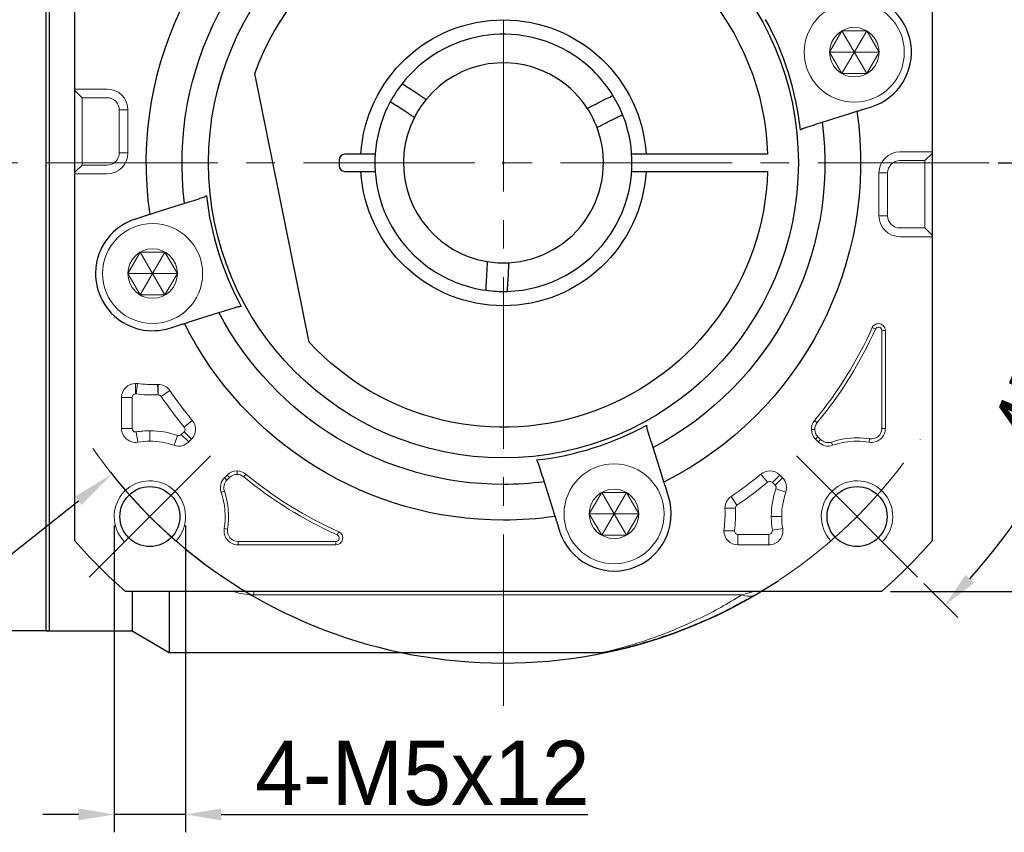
# Model space of a CAD drawing. Header units: millimetres. Extents: x 831 to 1300, y 1031 to 1361.
# Tile 3 of 12: x 889 to 958, y 1200 to 1257. Entities that reach past the tile are written whole.
import ezdxf

# ---------------------------------------------------------------- set-up
doc = ezdxf.new("R2010")
doc.units = ezdxf.units.MM
doc.header["$PDSIZE"] = -5
doc.linetypes.add('点画线', pattern=[18, 12, -2, 2, -2])
doc.layers.get('0').update_dxf_attribs({"lineweight": 18})
doc.layers.get('Defpoints').update_dxf_attribs({"lineweight": 18})
for name, color, linetype, lineweight in [('7中心线层', 7, '点画线', 18), ('尺寸线', 7, 'Continuous', 18), ('尺寸线层', 3, 'Continuous', 18), ('粗实线', 7, 'Continuous', 50), ('细实线', 7, 'Continuous', 18)]:
    doc.layers.add(name, color=color, linetype=linetype, lineweight=lineweight)
doc.styles.add('工程字', font='txt')
doc.dimstyles.new('DIMSTYLE_17', dxfattribs={"dimtxt": 8, "dimasz": 12, "dimexe": 0.18, "dimexo": 0.0625, "dimgap": 0.09, "dimtad": 1, "dimtih": 1, "dimtoh": 1, "dimdec": 3, "dimdsep": 46, "dimtxsty": 'Standard', "dimblk": '_CAXARROW', "dimcen": 0.09, "dimdle": 24, "dimadec": 0, "dimazin": 0, "dimtfac": 0.7, "dimtdec": 3, "dimtofl": 0, "dimtmove": 0, "dimatfit": 3, "dimfxl": 1, "dimtolj": 1, "dimarcsym": 0})
doc.dimstyles.new('副本 ISO-25', dxfattribs={"dimtxt": 4.5, "dimasz": 2.5, "dimexe": 1.25, "dimexo": 0.625, "dimtad": 1, "dimtxsty": '工程字', "dimcen": 2.5, "dimdle": 5, "dimadec": 0, "dimazin": 0, "dimtfac": 1, "dimtmove": 0, "dimatfit": 3, "dimfxl": 1, "dimtolj": 1, "dimarcsym": 0})

# ---------------------------------------------------------------- blocks, each defined once
blk = doc.blocks.new('*D101')
at = {"layer": 'Defpoints', "color": 0}
for p in [(895.302, 1222.356), (900.302, 1222.356), (895.302, 1201.513)]:
    blk.add_point(p, dxfattribs=at)
at = {"layer": '尺寸线层', "color": 0, "lineweight": -2}
for p, q in [((895.302, 1221.731), (895.302, 1200.263)), ((900.302, 1221.731), (900.302, 1200.263)), ((892.802, 1201.513), (890.302, 1201.513)), ((900.302, 1201.513), (895.302, 1201.513)), ((902.802, 1201.513), (928.448, 1201.513))]:
    blk.add_line(p, q, dxfattribs=at)
at = {"layer": '尺寸线层', "color": 0}
for points in [[(892.802, 1201.096), (892.802, 1201.929), (895.302, 1201.513)], [(902.802, 1201.929), (902.802, 1201.096), (900.302, 1201.513)]]:
    blk.add_solid(points, dxfattribs=at)
at = {"layer": '尺寸线层', "color": 0, "insert": (916.875, 1204.388), "char_height": 4.5, "attachment_point": 5, "style": '工程字'}
blk.add_mtext('\\A1;4-M5x12', dxfattribs=at)
blk = doc.blocks.new('_CAXARROW')
blk.add_hatch(color=0).paths.add_polyline_path([(0, 0), (-1, 0.125), (-1, -0.125)], flags=0)
blk = doc.blocks.new('*D102')
at = {"layer": 'Defpoints', "color": 0}
for p in [(949.954, 1268.877), (895.147, 1225.332)]:
    blk.add_point(p, dxfattribs=at)
at = {"layer": '尺寸线层', "color": 0, "linetype": 'Continuous', "lineweight": -2}
for p, q in [((922.46, 1247.104), (922.64, 1247.104)), ((922.55, 1247.014), (922.55, 1247.194)), ((873.296, 1207.971), (892.798, 1223.465)), ((863.17, 1207.971), (873.296, 1207.971))]:
    blk.add_line(p, q, dxfattribs=at)
blk.add_arc((922.55, 1247.104), 35, 218.17347, 303.41935, dxfattribs=at)
at = {"layer": '尺寸线层', "color": 0, "lineweight": -2, "xscale": 3, "yscale": 3, "zscale": 3, "rotation": 38.46813667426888}
blk.add_blockref('_CAXARROW', (895.147, 1225.332), dxfattribs=at)
at = {"layer": '尺寸线层', "color": 0, "insert": (867.733, 1211.221), "char_height": 4.5, "attachment_point": 5, "style": '工程字'}
blk.add_mtext('\\A1;∅70', dxfattribs=at)
blk = doc.blocks.new('_FILLED')
at = {"linetype": 'ByBlock'}
blk.add_hatch(color=0, dxfattribs=at).paths.add_polyline_path([(0, 0), (-1, 0.133), (-1, -0.133)], flags=0)
blk = doc.blocks.new('*D103')
at = {"layer": 'Defpoints', "color": 0}
for p in [(949.008, 1277.104), (949.008, 1217.104), (974.386, 1217.104)]:
    blk.add_point(p, dxfattribs=at)
at = {"layer": '尺寸线层', "color": 0, "lineweight": -2}
for p, q in [((949.633, 1277.104), (975.636, 1277.104)), ((974.386, 1274.604), (974.386, 1219.604)), ((949.633, 1217.104), (975.636, 1217.104))]:
    blk.add_line(p, q, dxfattribs=at)
at = {"layer": '尺寸线层', "color": 0}
for points in [[(974.803, 1274.604), (973.969, 1274.604), (974.386, 1277.104)], [(973.969, 1219.604), (974.803, 1219.604), (974.386, 1217.104)]]:
    blk.add_solid(points, dxfattribs=at)
at = {"layer": '尺寸线层', "color": 0, "insert": (971.511, 1247.104), "char_height": 4.5, "attachment_point": 5, "rotation": 90, "style": '工程字'}
blk.add_mtext('\\A1;60', dxfattribs=at)
blk = doc.blocks.new('*D104')
at = {"layer": 'Defpoints', "color": 0}
for p in [(951.542, 1276.096), (943.056, 1267.61), (964.792, 1258.423), (868.637, 1247.104), (956.55, 1247.104)]:
    blk.add_point(p, dxfattribs=at)
at = {"layer": '尺寸线层', "color": 0, "lineweight": -2}
for p, q in [((951.984, 1276.538), (954.357, 1278.911)), ((957.175, 1247.104), (967.532, 1247.104))]:
    blk.add_line(p, q, dxfattribs=at)
blk.add_arc((922.55, 1247.104), 43.732, 3.27584, 41.72416, dxfattribs=at)
at = {"layer": '尺寸线层', "color": 0}
for points in [[(955.493, 1276.496), (954.887, 1275.924), (953.473, 1278.028)], [(965.794, 1249.591), (966.627, 1249.615), (966.282, 1247.104)]]:
    blk.add_solid(points, dxfattribs=at)
at = {"layer": '尺寸线层', "color": 0, "insert": (965.61, 1264.94), "char_height": 4.5, "attachment_point": 5, "rotation": 292.5, "style": '工程字'}
blk.add_mtext('\\A1;45%%d', dxfattribs=at)
blk = doc.blocks.new('*D105')
at = {"layer": 'Defpoints', "color": 0}
for p in [(868.637, 1247.104), (956.55, 1247.104), (943.056, 1226.598), (960.43, 1225.235), (951.542, 1218.113)]:
    blk.add_point(p, dxfattribs=at)
at = {"layer": '尺寸线层', "color": 0, "lineweight": -2}
for p, q in [((957.175, 1247.104), (967.54, 1247.104)), ((951.984, 1217.671), (954.363, 1215.292))]:
    blk.add_line(p, q, dxfattribs=at)
blk.add_arc((922.55, 1247.104), 43.74, 318.27527, 356.72473, dxfattribs=at)
at = {"layer": '尺寸线层', "color": 0}
for points in [[(966.635, 1244.593), (965.802, 1244.617), (966.29, 1247.104)], [(954.892, 1218.279), (955.498, 1217.707), (953.479, 1216.176)]]:
    blk.add_solid(points, dxfattribs=at)
at = {"layer": '尺寸线层', "color": 0, "insert": (960.304, 1231.466), "char_height": 4.5, "attachment_point": 5, "rotation": 67.5, "style": '工程字'}
blk.add_mtext('\\A1;45%%d', dxfattribs=at)

msp = doc.modelspace()

# ---------------------------------------------------------------- linework, layer by layer
for p, q in [((892.5502, 1252.16), (892.5502, 1252.2698)), ((892.5502, 1252.2698), (893.0502, 1252.2698)), ((892.5502, 1252.16), (893.0502, 1251.6613)), ((892.5502, 1251.1625), (892.5502, 1252.16)), ((893.0502, 1252.2698), (894.8002, 1252.2698)), ((893.0502, 1251.6613), (894.8002, 1251.6613)), ((892.5502, 1247.4446), (892.5502, 1251.1625)), ((895.6579, 1250.8036), (895.7677, 1250.8036)), ((895.6579, 1250.8036), (895.6579, 1247.8036)), ((896.2665, 1250.8036), (895.7677, 1250.8036)), ((896.2665, 1250.8036), (896.2665, 1247.8036)), ((895.6579, 1247.8036), (895.7677, 1247.8036)), ((896.2665, 1247.8036), (895.7677, 1247.8036)), ((950.3002, 1247.8714), (952.0502, 1247.8714)), ((952.5502, 1247.8714), (952.0502, 1247.8714)), ((952.5502, 1247.7616), (952.0502, 1247.2628)), ((952.5502, 1247.8714), (952.5502, 1247.7616)), ((952.5502, 1247.7616), (952.5502, 1246.764)), ((892.5502, 1246.4471), (892.5502, 1247.4446)), ((892.5502, 1246.4471), (893.0502, 1246.9459)), ((894.8002, 1246.9459), (893.0502, 1246.9459)), ((950.3002, 1247.2628), (952.0502, 1247.2628)), ((952.5502, 1246.764), (952.5502, 1243.0462)), ((892.5502, 1246.3373), (892.5502, 1246.4471)), ((892.5502, 1246.3373), (893.0502, 1246.3373)), ((894.8002, 1246.3373), (893.0502, 1246.3373)), ((948.834, 1243.4051), (948.834, 1246.4051)), ((949.4425, 1243.4051), (949.4425, 1246.4051)), ((952.5502, 1243.0462), (952.5502, 1242.0486)), ((952.0502, 1242.5474), (950.3002, 1242.5474)), ((952.5502, 1242.0486), (952.0502, 1242.5474)), ((952.5502, 1242.0486), (952.5502, 1241.9389)), ((952.0502, 1241.9389), (950.3002, 1241.9389)), ((952.5502, 1241.9389), (952.0502, 1241.9389)), ((948.5813, 1235.4761), (948.3615, 1235.5743)), ((949.04, 1235.3783), (949.2807, 1235.3783)), ((949.04, 1235.3783), (949.04, 1228.5249)), ((949.2807, 1228.5249), (949.2807, 1235.3783)), ((896.8002, 1230.9429), (896.8002, 1231.6732)), ((896.8343, 1230.9407), (896.9338, 1231.6641)), ((898.3763, 1230.8702), (898.3433, 1231.5996)), ((898.3876, 1230.8704), (898.3876, 1231.6006)), ((898.5944, 1230.7612), (899.1976, 1231.1727)), ((895.8198, 1230.6927), (895.8198, 1228.5249)), ((896.5499, 1230.6927), (895.8198, 1230.6927)), ((896.5499, 1228.5249), (896.5499, 1230.6927)), ((900.2073, 1228.6172), (900.7699, 1229.0827)), ((944.5161, 1228.9292), (944.3306, 1229.0827)), ((896.5499, 1228.5249), (895.8198, 1228.5249)), ((896.8403, 1228.2778), (896.9573, 1227.5571)), ((897.8015, 1227.6251), (897.8015, 1228.3553)), ((900.1914, 1228.2806), (900.0026, 1228.0918)), ((900.1914, 1228.2806), (900.7077, 1227.7643)), ((944.3462, 1228.4576), (944.1056, 1228.4576)), ((949.04, 1228.5249), (949.2807, 1228.5249)), ((899.7445, 1228.0319), (899.5081, 1227.3411)), ((900.0026, 1228.0918), (900.5189, 1227.5755)), ((900.5189, 1227.5755), (900.7077, 1227.7643)), ((944.5629, 1227.9345), (944.3927, 1227.7643)), ((944.3927, 1227.7643), (944.5816, 1227.5755)), ((944.7518, 1227.7457), (944.5629, 1227.9345)), ((944.7518, 1227.7457), (944.5816, 1227.5755)), ((945.5145, 1227.5688), (945.5924, 1227.3411)), ((948.1817, 1227.7946), (948.1432, 1227.5571)), ((903.9035, 1225.3083), (903.9035, 1225.549)), ((903.2102, 1225.2618), (903.0214, 1225.073)), ((903.1916, 1224.9028), (903.0214, 1225.073)), ((903.1916, 1224.9028), (903.3804, 1225.0917)), ((903.3804, 1225.0917), (903.2102, 1225.2618)), ((904.3751, 1225.1385), (904.5286, 1225.324)), ((941.0374, 1224.7614), (940.5719, 1225.324)), ((941.374, 1224.7455), (941.8903, 1225.2618)), ((941.374, 1224.7455), (941.5628, 1224.5567)), ((941.5628, 1224.5567), (942.0791, 1225.073)), ((942.0791, 1225.073), (941.8903, 1225.2618)), ((903.0147, 1224.1401), (902.787, 1224.0622)), ((941.6226, 1224.2986), (942.3135, 1224.0622)), ((938.8934, 1223.1485), (938.4819, 1223.7517)), ((938.7842, 1222.9417), (938.054, 1222.9417)), ((942.0295, 1222.3556), (941.2993, 1222.3556)), ((903.2405, 1221.4729), (903.003, 1221.5114)), ((910.922, 1221.0733), (911.0202, 1221.293)), ((938.7117, 1221.3543), (937.9814, 1221.3543)), ((941.3768, 1221.3944), (942.0975, 1221.5114)), ((910.8242, 1220.6145), (903.9708, 1220.6145)), ((903.9708, 1220.6145), (903.9708, 1220.3739)), ((910.8242, 1220.6145), (910.8242, 1220.3739)), ((941.1297, 1221.104), (938.9619, 1221.104)), ((938.9619, 1221.104), (938.9619, 1220.3739)), ((941.1297, 1221.104), (941.1297, 1220.3739)), ((903.9708, 1220.3739), (910.8242, 1220.3739)), ((938.9619, 1220.3739), (941.1297, 1220.3739)), ((905.086, 1216.8699), (905.086, 1217.1043)), ((939.2391, 1216.8699), (905.086, 1216.8699))]:
    msp.add_line(p, q)
for centre in [(947.1085, 1254.8475), (897.992, 1239.3612), (930.2934, 1222.5461)]:
    msp.add_circle(centre, 1.7321)
at = {"extrusion": (0, 0, -1)}
for centre, radius, start, end in [((-894.8002, 1250.8036), 1.4663, 90, 180), ((-894.8002, 1250.8036), 0.8577, 90, 180), ((-894.8002, 1247.8036), 1.4663, 180, 270), ((-894.8002, 1247.8036), 0.8577, 180, 270), ((-950.3002, 1246.4051), 1.4663, 0, 90), ((-950.3002, 1246.4051), 0.8577, 0, 90), ((-950.3002, 1243.4051), 1.4663, 270, 0), ((-950.3002, 1243.4051), 0.8577, 270, 0), ((-922.5502, 1247.1043), 28.2695, 204.070615, 219.60525), ((-897.992, 1239.3612), 7.7695, 267.40882, 277.82827), ((-922.5502, 1247.1043), 28.2695, 320.39475, 325.697413), ((-945.086, 1228.4576), 0.7398, 0, 39.60525), ((-945.086, 1228.4576), 0.7398, 315, 0), ((-948.3002, 1228.5249), 0.7398, 180, 279.218623), ((-897.8015, 1222.3556), 5.2695, 80.781377, 90), ((-897.8015, 1222.3556), 5.2695, 90, 108.896119), ((-945.2749, 1228.2688), 0.7398, 251.103881, 315), ((-947.299, 1222.3556), 5.2695, 71.103881, 90), ((-947.299, 1222.3556), 5.2695, 90, 99.218623), ((-903.7147, 1224.3797), 0.7398, 341.103881, 45), ((-903.9035, 1224.5685), 0.7398, 45, 90), ((-903.9035, 1224.5685), 0.7398, 90, 129.60525), ((-922.5502, 1247.1043), 28.2695, 294.070615, 309.60525), ((-922.5502, 1247.1043), 28.2695, 230.39475, 235.697413), ((-897.8015, 1222.3556), 5.2695, 161.103881, 189.218623), ((-947.299, 1222.3556), 5.2695, 0, 18.896119), ((-930.2934, 1222.5461), 7.7695, 177.40882, 187.82827), ((-947.299, 1222.3556), 5.2695, 350.781377, 0), ((-903.9708, 1221.3543), 0.7398, 270, 9.218623)]:
    msp.add_arc(centre, radius, start, end, dxfattribs=at)
for centre, radius, start, end in [((948.8002, 1235.3783), 0.4805, 90, 155.929385), ((948.8002, 1235.3783), 0.4805, 0, 90), ((922.5502, 1247.1043), 28.5102, 320.39475, 335.929385), ((896.8002, 1230.6927), 0.9805, 90, 180), ((896.8002, 1230.6927), 0.9805, 82.17173, 90), ((897.992, 1239.3612), 8.4997, 262.17173, 272.59118), ((898.3876, 1230.6201), 0.9805, 90, 92.59118), ((898.3876, 1230.6201), 0.9805, 34.302587, 90), ((922.5502, 1247.1043), 28.9997, 214.302587, 219.60525), ((900.0144, 1228.4576), 0.9805, 315, 39.60525), ((945.086, 1228.4576), 0.9805, 140.39475, 180), ((896.8002, 1228.5249), 0.9805, 180, 279.218623), ((897.8015, 1222.3556), 5.9997, 90, 99.218623), ((897.8015, 1222.3556), 5.9997, 71.103881, 90), ((945.086, 1228.4576), 0.9805, 180, 225), ((948.3002, 1228.5249), 0.9805, 260.781377, 0), ((899.8256, 1228.2688), 0.9805, 251.103881, 315), ((945.2749, 1228.2688), 0.9805, 225, 288.896119), ((947.299, 1222.3556), 5.5102, 90, 108.896119), ((947.299, 1222.3556), 5.5102, 80.781377, 90), ((903.9035, 1224.5685), 0.9805, 90, 135), ((903.9035, 1224.5685), 0.9805, 50.39475, 90), ((941.197, 1224.5685), 0.9805, 90, 129.60525), ((941.197, 1224.5685), 0.9805, 45, 90), ((897.8015, 1222.3556), 2.5, 317.046713, 225), ((903.7147, 1224.3797), 0.9805, 135, 198.896119), ((922.5502, 1247.1043), 28.5102, 230.39475, 245.929385), ((922.5502, 1247.1043), 28.9997, 304.302587, 309.60525), ((941.3858, 1224.3797), 0.9805, 341.103881, 45), ((947.299, 1222.3556), 2.5, 315, 222.953287), ((897.8015, 1222.3556), 5.5102, 350.781377, 18.896119), ((947.299, 1222.3556), 5.9997, 161.103881, 180), ((939.0345, 1222.9417), 0.9805, 124.302587, 180), ((939.0345, 1222.9417), 0.9805, 180, 182.59118), ((930.2934, 1222.5461), 8.4997, 352.17173, 2.59118), ((947.299, 1222.3556), 5.9997, 180, 189.218623), ((903.9708, 1221.3543), 0.9805, 170.781377, 270), ((910.8242, 1220.8543), 0.4805, 270, 65.929385), ((938.9619, 1221.3543), 0.9805, 172.17173, 180), ((938.9619, 1221.3543), 0.9805, 180, 270), ((941.1297, 1221.3543), 0.9805, 270, 9.218623)]:
    msp.add_arc(centre, radius, start, end)
msp.add_ellipse((939.2391, 1218.6354), major_axis=(-1.0114, 1.7254), ratio=0.6888272, start_param=2.4365012, end_param=2.9666747)
for points, knots in [([(948.5813, 1235.4761), (948.613, 1235.5194), (948.6762, 1235.6057), (948.8534, 1235.6276), (949.0062, 1235.5353), (949.0288, 1235.4307), (949.04, 1235.3783)], [0, 0, 0, 0, 0.2504474, 0.5, 0.7495526, 1, 1, 1, 1]), ([(896.5499, 1230.6927), (896.5661, 1230.7605), (896.5983, 1230.8953), (896.7331, 1230.9271), (896.8002, 1230.9429)], [0, 0, 0, 0, 0.5025738, 1, 1, 1, 1]), ([(898.3876, 1230.8704), (898.4287, 1230.865), (898.5111, 1230.8541), (898.5666, 1230.7922), (898.5944, 1230.7612)], [0, 0, 0, 0, 0.499116, 1, 1, 1, 1]), ([(896.8403, 1228.2778), (896.8271, 1228.2764), (896.7508, 1228.2681), (896.5966, 1228.3297), (896.5655, 1228.4597), (896.5499, 1228.5249)], [0, 0, 0, 0, 0.0952819, 0.5467814, 1, 1, 1, 1]), ([(900.2073, 1228.6172), (900.237, 1228.5596), (900.2964, 1228.4443), (900.2264, 1228.3352), (900.1914, 1228.2806)], [0, 0, 0, 0, 0.5, 1, 1, 1, 1]), ([(900.0026, 1228.0918), (899.9644, 1228.0643), (899.9105, 1228.0255), (899.8167, 1228.015), (899.7713, 1228.0257), (899.7445, 1228.0319)], [0, 0, 0, 0, 0.4976567, 0.7030632, 1, 1, 1, 1]), ([(941.0374, 1224.7614), (941.095, 1224.7911), (941.2102, 1224.8505), (941.3194, 1224.7805), (941.374, 1224.7455)], [0, 0, 0, 0, 0.5, 1, 1, 1, 1]), ([(938.7842, 1222.9417), (938.7896, 1222.9828), (938.8005, 1223.0652), (938.8624, 1223.1207), (938.8934, 1223.1485)], [0, 0, 0, 0, 0.499116, 1, 1, 1, 1]), ([(938.9619, 1221.104), (938.8941, 1221.1202), (938.7593, 1221.1524), (938.7275, 1221.2872), (938.7117, 1221.3543)], [0, 0, 0, 0, 0.5025738, 1, 1, 1, 1]), ([(941.3768, 1221.3944), (941.3689, 1221.3177), (941.3532, 1221.1642), (941.2042, 1221.1241), (941.1297, 1221.104)], [0, 0, 0, 0, 0.500011, 1, 1, 1, 1]), ([(910.922, 1221.0733), (910.9653, 1221.0416), (911.0516, 1220.9783), (911.0735, 1220.8012), (910.9812, 1220.6484), (910.8766, 1220.6258), (910.8242, 1220.6145)], [0, 0, 0, 0, 0.2504474, 0.5, 0.7495526, 1, 1, 1, 1]), ([(903.726, 1217.095), (903.784, 1217.0752), (903.8433, 1217.0564), (904.081, 1216.9869), (904.2703, 1216.9443), (904.6703, 1216.8855), (904.8753, 1216.8699), (905.086, 1216.8699)], [0, 0, 0, 0, 0.1454819, 0.1454819, 0.572741, 0.572741, 1, 1, 1, 1]), ([(929.7809, 1212.9095), (929.8199, 1212.9188), (930.0728, 1212.9797), (930.7838, 1213.1587), (932.0144, 1213.5196), (933.3779, 1213.9855), (934.8057, 1214.5507), (936.273, 1215.2172), (937.7559, 1215.9786), (938.7444, 1216.5726), (939.2391, 1216.8699)], [0, 0, 0, 0, 0.0287584, 0.1679333, 0.3071957, 0.4454802, 0.5836293, 0.7220356, 0.8609002, 1, 1, 1, 1]), ([(939.2391, 1216.8699), (939.4172, 1216.9227), (939.6917, 1217.0042), (939.9101, 1217.0719), (939.9542, 1217.0856), (939.9586, 1217.0869)], [0, 0, 0, 0, 0.6302264, 0.9714081, 1, 1, 1, 1]), ([(929.5488, 1212.8549), (929.5444, 1212.8538), (929.5378, 1212.8523), (929.5984, 1212.8663), (929.725, 1212.8961), (929.7809, 1212.9095)], [0, 0, 0, 0, 0.0002341, 0.6278325, 1, 1, 1, 1])]:
    msp.add_open_spline(points, degree=3, knots=knots)
for points, degree in [([(896.8002, 1230.9429), (896.8116, 1230.9429), (896.823, 1230.9422), (896.8343, 1230.9407)], 3), ([(898.3763, 1230.8702), (898.3876, 1230.8704)], 1), ([(941.5628, 1224.5567), (941.5911, 1224.5179), (941.6478, 1224.4404), (941.631, 1224.3459), (941.6226, 1224.2986)], 3), ([(938.7844, 1222.9304), (938.7842, 1222.9417)], 1), ([(938.7117, 1221.3543), (938.7117, 1221.3657), (938.7124, 1221.3771), (938.7139, 1221.3884)], 3)]:
    msp.add_open_spline(points, degree=degree)
at = {"layer": '7中心线层'}
for p, q in [((922.5502, 1209.1043), (922.5502, 1285.1043)), ((956.5502, 1247.1043), (868.6368, 1247.1043)), ((902.0441, 1226.5982), (892.8518, 1217.4059)), ((943.0563, 1226.5982), (951.5416, 1218.113))]:
    msp.add_line(p, q, dxfattribs=at)
for start, end in [(303.521659, 326.478341), (214.822638, 236.478341)]:
    msp.add_arc((922.5502, 1247.1043), 35, start, end, dxfattribs=at)
at = {"layer": '尺寸线'}
for p, q in [((893.0502, 1251.6613), (893.0502, 1246.9459)), ((952.0502, 1247.2628), (952.0502, 1242.5474)), ((949.4425, 1246.4051), (948.834, 1246.4051)), ((949.4425, 1243.4051), (948.834, 1243.4051))]:
    msp.add_line(p, q, dxfattribs=at)
at = {"layer": '粗实线', "linetype": 'Continuous', "lineweight": 30}
for p, q in [((890.5502, 1214.3543), (890.5502, 1279.8544)), ((890.7502, 1279.8543), (890.7502, 1214.3543)), ((892.5502, 1246.4471), (892.5502, 1273.5619)), ((892.5502, 1246.4471), (892.5502, 1273.5619)), ((952.5502, 1273.5619), (952.5502, 1241.9389)), ((952.5502, 1273.5619), (952.5502, 1241.9389)), ((908.9575, 1234.555), (905.143, 1253.3684)), ((916.4608, 1251.9786), (915.8723, 1252.3631)), ((929.1389, 1251.2792), (929.7661, 1251.5966)), ((915.6404, 1250.7229), (915.0518, 1251.1074)), ((947.6752, 1250.8321), (948.3113, 1251.0326)), ((929.8162, 1249.9408), (930.4435, 1250.2583)), ((944.8699, 1249.9476), (946.8056, 1250.5579)), ((946.8056, 1250.5579), (947.2888, 1250.7103)), ((912.5683, 1247.7043), (911.4502, 1247.7043)), ((941.0405, 1247.7043), (932.5322, 1247.7043)), ((911.0502, 1247.3043), (911.0502, 1246.9043)), ((892.5502, 1220.6468), (892.5502, 1246.3373)), ((892.5502, 1220.6468), (892.5502, 1246.3373)), ((911.4502, 1246.5043), (912.5683, 1246.5043)), ((932.5322, 1246.5043), (941.0405, 1246.5043)), ((900.2306, 1244.2611), (898.2949, 1243.6508)), ((897.4253, 1243.3766), (896.7892, 1243.176)), ((898.2949, 1243.6508), (897.8117, 1243.4984)), ((952.5502, 1241.9389), (952.5502, 1220.6468)), ((952.5502, 1241.9389), (952.5502, 1220.6468)), ((921.3737, 1239.3936), (921.335, 1238.6917)), ((922.8714, 1239.311), (922.8327, 1238.609)), ((900.7005, 1236.021), (902.6363, 1236.6314)), ((899.1949, 1235.5463), (899.8309, 1235.7469)), ((900.2173, 1235.8687), (900.7005, 1236.021)), ((933.6335, 1225.2546), (933.0232, 1227.1904)), ((925.3935, 1224.7847), (926.0038, 1222.849)), ((933.7859, 1224.7714), (933.6335, 1225.2546)), ((934.1083, 1223.749), (933.9077, 1224.385)), ((926.0038, 1222.849), (926.1562, 1222.3658)), ((926.278, 1221.9794), (926.4785, 1221.3433)), ((949.0078, 1217.1043), (896.0927, 1217.1043)), ((949.0078, 1217.1043), (896.0927, 1217.1043)), ((896.5502, 1217.1043), (896.5502, 1214.3543)), ((899.1483, 1217.1039), (899.1483, 1212.8543)), ((890.5502, 1214.3543), (872.7506, 1214.3543)), ((890.5502, 1214.3543), (896.5502, 1214.3543)), ((890.7502, 1214.3543), (890.5502, 1214.3543)), ((896.5502, 1214.3543), (899.1483, 1212.8543)), ((899.1483, 1212.8543), (929.5654, 1212.8543))]:
    msp.add_line(p, q, dxfattribs=at)
for centre in [(897.8015, 1222.3556), (947.299, 1222.3556)]:
    msp.add_circle(centre, 2.1, dxfattribs=at)
at = {"layer": '粗实线', "linetype": 'Continuous', "lineweight": 30, "extrusion": (0, 0, -1)}
for radius, start, end in [(25, 351.706896, 63.293104), (20.6414, 270, 90), (20.6414, 90, 270), (22.5, 352.740348, 62.259652), (18.5, 19.791512, 178.141433), (10, 3.439813, 176.560187), (25, 171.706896, 243.293104), (22.5, 172.740348, 242.259652), (18.5, 181.858567, 317.285651), (10, 183.439813, 356.560187), (22.5, 270, 332.259652), (25, 270, 333.293104), (22.5, 262.740348, 270), (25, 261.706896, 270), (40, 311.409622, 318.590378), (40, 311.409622, 318.590378), (40, 221.409622, 228.590378), (40, 221.409622, 228.590378)]:
    msp.add_arc((-922.5502, 1247.1043), radius, start, end, dxfattribs=at)
at = {"layer": '粗实线', "linetype": 'Continuous', "lineweight": 30}
for centre, radius, start, end in [((947.1085, 1254.8475), 4, 287.500017, 90), ((922.5502, 1247.1043), 20.9162, 6.317702, 28.682298), ((922.5502, 1247.1043), 9, 56.84238, 142.062189), ((922.5502, 1247.1043), 9, 31.622572, 56.84238), ((922.5502, 1247.1043), 7, 56.84238, 140.691741), ((922.5502, 1247.1043), 9, 142.061948, 151.622258), ((922.5502, 1247.1043), 7, 32.99302, 56.84238), ((922.5502, 1247.1043), 9, 22.062552, 31.622862), ((922.5502, 1247.1043), 9, 151.622572, 236.84238), ((922.5502, 1247.1043), 7, 152.99302, 236.84238), ((922.5502, 1247.1043), 9, 271.622572, 22.062189), ((922.5502, 1247.1043), 7, 272.99302, 20.691741), ((911.4502, 1247.3043), 0.4, 90, 180), ((911.4502, 1246.9043), 0.4, 180, 270), ((922.5502, 1247.1043), 20.9162, 186.317702, 208.682298), ((897.992, 1239.3612), 4, 107.5, 287.5), ((922.5502, 1247.1043), 7, 236.84238, 260.691741), ((922.5502, 1247.1043), 9, 236.84238, 262.062189), ((922.5502, 1247.1043), 9, 262.063596, 271.621213), ((922.5502, 1247.1043), 20.9162, 276.317702, 298.682298), ((930.2934, 1222.5461), 4, 197.500017, 17.5)]:
    msp.add_arc(centre, radius, start, end, dxfattribs=at)
for centre, major_axis, ratio, start_param, end_param in [((939.2391, 1218.6354), (-1.0114, 1.7254), 0.6888272, 2.966675, 3.1415927), ((929.6072, 1214.8677), (0.4277, -1.9537), 0.9910457, 6.0657882, 6.2831853)]:
    msp.add_ellipse(centre, major_axis=major_axis, ratio=ratio, start_param=start_param, end_param=end_param, dxfattribs=at)
for points, degree in [([(915.8723, 1252.3631), (915.7322, 1252.4546), (915.5922, 1252.5461), (915.4521, 1252.6376)], 3), ([(929.7661, 1251.5966), (929.9154, 1251.6722), (930.0647, 1251.7477), (930.2139, 1251.8232)], 3), ([(915.0518, 1251.1074), (914.9118, 1251.1989), (914.7717, 1251.2904), (914.6317, 1251.3818)], 3), ([(917.134, 1251.5388), (916.818, 1251.1528), (916.5401, 1250.7275), (916.3136, 1250.283)], 3), ([(929.0987, 1249.5777), (928.9224, 1250.0444), (928.6931, 1250.4977), (928.4214, 1250.9161)], 3), ([(930.4435, 1250.2583), (930.5927, 1250.3338), (930.742, 1250.4093), (930.8912, 1250.4849)], 3), ([(943.3394, 1249.406), (943.4364, 1249.4786), (943.5362, 1249.5271), (943.6379, 1249.5591)], 3), ([(943.6379, 1249.5591), (944.049, 1249.6888), (944.4596, 1249.8182), (944.8699, 1249.9476)], 3), ([(901.7611, 1244.8027), (901.6641, 1244.7301), (901.5643, 1244.6816), (901.4626, 1244.6495)], 3), ([(901.4626, 1244.6495), (901.0515, 1244.5199), (900.6409, 1244.3905), (900.2306, 1244.2611)], 3), ([(921.335, 1238.6917), (921.3258, 1238.5246), (921.3166, 1238.3576), (921.3074, 1238.1906)], 3), ([(922.8327, 1238.609), (922.8235, 1238.442), (922.8143, 1238.275), (922.8051, 1238.1079)], 3), ([(902.6363, 1236.6314), (903.0465, 1236.7607), (903.4571, 1236.8902), (903.8682, 1237.0198)], 3), ([(903.8682, 1237.0198), (903.961, 1237.0491), (904.0604, 1237.0661), (904.1689, 1237.0661)], 3), ([(904.1689, 1237.0661), (904.1794, 1237.0661), (904.19, 1237.0659), (904.2006, 1237.0656)], 3), ([(932.6348, 1228.4223), (932.6027, 1228.5241), (932.5852, 1228.6336), (932.589, 1228.7547)], 3), ([(933.0232, 1227.1904), (932.8939, 1227.6006), (932.7644, 1228.0112), (932.6348, 1228.4223)], 3), ([(924.8519, 1226.3152), (924.9245, 1226.2182), (924.973, 1226.1184), (925.005, 1226.0167)], 3), ([(925.005, 1226.0167), (925.1347, 1225.6056), (925.2641, 1225.195), (925.3935, 1224.7847)], 3), ([(939.4352, 1216.4467), (940.0283, 1216.8151)], 1), ([(940.2505, 1216.91), (940.3675, 1216.9785), (940.4781, 1217.0444), (940.5779, 1217.1043)], 3), ([(929.7007, 1212.8654), (929.7062, 1212.853), (929.8876, 1212.8876)], 2)]:
    msp.add_open_spline(points, degree=degree, dxfattribs=at)
for points, knots in [([(917.1359, 1251.5375), (917.1321, 1251.54), (917.1211, 1251.5472), (917.0716, 1251.5795), (917.0344, 1251.6039), (916.9411, 1251.6648), (916.8837, 1251.7023), (916.7566, 1251.7853), (916.6852, 1251.832), (916.5624, 1251.9122), (916.5114, 1251.9455), (916.4608, 1251.9786)], [0, 0, 0, 0, 0.2135041, 0.2135041, 0.4269713, 0.4269713, 0.6410212, 0.6410212, 0.8562277, 0.8562277, 1, 1, 1, 1]), ([(928.4193, 1250.9151), (928.4235, 1250.9171), (928.4352, 1250.9231), (928.4879, 1250.9497), (928.5275, 1250.9698), (928.627, 1251.0201), (928.6882, 1251.0511), (928.8236, 1251.1196), (928.8998, 1251.1582), (929.0306, 1251.2244), (929.0849, 1251.2519), (929.1389, 1251.2792)], [0, 0, 0, 0, 0.2135041, 0.2135041, 0.4269713, 0.4269713, 0.6410212, 0.6410212, 0.8562277, 0.8562277, 1, 1, 1, 1]), ([(916.3155, 1250.2818), (916.3117, 1250.2843), (916.3007, 1250.2915), (916.2512, 1250.3238), (916.214, 1250.3481), (916.1207, 1250.4091), (916.0633, 1250.4466), (915.9362, 1250.5296), (915.8647, 1250.5763), (915.742, 1250.6565), (915.691, 1250.6898), (915.6404, 1250.7229)], [0, 0, 0, 0, 0.2135041, 0.2135041, 0.4269713, 0.4269713, 0.6410212, 0.6410212, 0.8562277, 0.8562277, 1, 1, 1, 1]), ([(947.2881, 1250.71), (947.2925, 1250.7114), (947.2969, 1250.7128), (947.3242, 1250.7214), (947.3453, 1250.7281), (947.3982, 1250.7447), (947.4307, 1250.755), (947.5031, 1250.7778), (947.5439, 1250.7907), (947.615, 1250.8131), (947.6452, 1250.8226), (947.6752, 1250.8321)], [0, 0, 0, 0, 0.2115356, 0.2115356, 0.4229944, 0.4229944, 0.6356664, 0.6356664, 0.8509644, 0.8509644, 1, 1, 1, 1]), ([(929.0967, 1249.5767), (929.1008, 1249.5788), (929.1125, 1249.5847), (929.1652, 1249.6114), (929.2048, 1249.6314), (929.3043, 1249.6818), (929.3655, 1249.7127), (929.5009, 1249.7813), (929.5771, 1249.8198), (929.7079, 1249.886), (929.7622, 1249.9135), (929.8162, 1249.9408)], [0, 0, 0, 0, 0.2135041, 0.2135041, 0.4269713, 0.4269713, 0.6410212, 0.6410212, 0.8562277, 0.8562277, 1, 1, 1, 1]), ([(913.5726, 1247.7043), (913.568, 1247.7043), (913.551, 1247.7043), (913.477, 1247.7043), (913.4212, 1247.7043), (913.2816, 1247.7043), (913.1957, 1247.7043), (913.006, 1247.7043), (912.8994, 1247.7043), (912.7175, 1247.7043), (912.6427, 1247.7043), (912.5683, 1247.7043)], [0, 0, 0, 0, 0.2143841, 0.2143841, 0.4287539, 0.4287539, 0.6433501, 0.6433501, 0.8583945, 0.8583945, 1, 1, 1, 1]), ([(932.5322, 1247.7043), (932.4199, 1247.7043), (932.3061, 1247.7043), (932.0941, 1247.7043), (931.9931, 1247.7043), (931.8178, 1247.7043), (931.7411, 1247.7043), (931.6223, 1247.7043), (931.5787, 1247.7043), (931.5389, 1247.7043), (931.5343, 1247.7043), (931.5297, 1247.7043)], [0, 0, 0, 0, 0.2155949, 0.2155949, 0.4311982, 0.4311982, 0.6466607, 0.6466607, 0.8617206, 0.8617206, 1, 1, 1, 1]), ([(912.5683, 1246.5043), (912.6806, 1246.5043), (912.7944, 1246.5043), (913.0064, 1246.5043), (913.1074, 1246.5043), (913.2827, 1246.5043), (913.3594, 1246.5043), (913.4781, 1246.5043), (913.5218, 1246.5043), (913.5616, 1246.5043), (913.5662, 1246.5043), (913.5708, 1246.5043)], [0, 0, 0, 0, 0.2155949, 0.2155949, 0.4311982, 0.4311982, 0.6466607, 0.6466607, 0.8617206, 0.8617206, 1, 1, 1, 1]), ([(931.5279, 1246.5043), (931.5325, 1246.5043), (931.5495, 1246.5043), (931.6235, 1246.5043), (931.6792, 1246.5043), (931.8189, 1246.5043), (931.9047, 1246.5043), (932.0945, 1246.5043), (932.2011, 1246.5043), (932.383, 1246.5043), (932.4578, 1246.5043), (932.5322, 1246.5043)], [0, 0, 0, 0, 0.2143841, 0.2143841, 0.4287539, 0.4287539, 0.6433501, 0.6433501, 0.8583945, 0.8583945, 1, 1, 1, 1]), ([(897.8124, 1243.4986), (897.808, 1243.4973), (897.8036, 1243.4959), (897.7763, 1243.4873), (897.7552, 1243.4806), (897.7023, 1243.4639), (897.6697, 1243.4537), (897.5974, 1243.4309), (897.5566, 1243.418), (897.4855, 1243.3956), (897.4553, 1243.386), (897.4253, 1243.3766)], [0, 0, 0, 0, 0.2115356, 0.2115356, 0.4229944, 0.4229944, 0.6356664, 0.6356664, 0.8509644, 0.8509644, 1, 1, 1, 1]), ([(921.4181, 1240.1988), (921.4179, 1240.1942), (921.4172, 1240.1811), (921.4139, 1240.1221), (921.4115, 1240.0777), (921.4053, 1239.9665), (921.4015, 1239.898), (921.3932, 1239.7464), (921.3885, 1239.6612), (921.3804, 1239.5148), (921.3771, 1239.454), (921.3737, 1239.3936)], [0, 0, 0, 0, 0.2135041, 0.2135041, 0.4269713, 0.4269713, 0.6410212, 0.6410212, 0.8562277, 0.8562277, 1, 1, 1, 1]), ([(921.418, 1240.1965), (921.6666, 1240.1635), (922.0424, 1240.1136), (922.5441, 1240.1004), (922.794, 1240.1095), (922.9157, 1240.1139)], [0, 0, 0, 0, 0.5003656, 0.7564876, 1, 1, 1, 1]), ([(922.9159, 1240.1162), (922.9156, 1240.1116), (922.9149, 1240.0985), (922.9116, 1240.0395), (922.9092, 1239.9951), (922.903, 1239.8838), (922.8993, 1239.8153), (922.8909, 1239.6638), (922.8862, 1239.5786), (922.8781, 1239.4322), (922.8748, 1239.3714), (922.8714, 1239.311)], [0, 0, 0, 0, 0.2135041, 0.2135041, 0.4269713, 0.4269713, 0.6410212, 0.6410212, 0.8562277, 0.8562277, 1, 1, 1, 1]), ([(899.8309, 1235.7469), (899.8746, 1235.7606), (899.9188, 1235.7746), (900.0013, 1235.8006), (900.0406, 1235.8129), (900.1085, 1235.8344), (900.1381, 1235.8437), (900.1834, 1235.858), (900.1999, 1235.8632), (900.2087, 1235.866), (900.2131, 1235.8674), (900.2175, 1235.8687)], [0, 0, 0, 0, 0.2183987, 0.2183987, 0.4368728, 0.4368728, 0.6541149, 0.6541149, 0.8686839, 0.8686839, 1, 1, 1, 1]), ([(933.9077, 1224.385), (933.894, 1224.4287), (933.88, 1224.4729), (933.854, 1224.5554), (933.8416, 1224.5947), (933.8202, 1224.6626), (933.8109, 1224.6922), (933.7966, 1224.7375), (933.7914, 1224.754), (933.7886, 1224.7628), (933.7872, 1224.7672), (933.7858, 1224.7716)], [0, 0, 0, 0, 0.2183987, 0.2183987, 0.4368728, 0.4368728, 0.6541149, 0.6541149, 0.8686839, 0.8686839, 1, 1, 1, 1]), ([(926.1559, 1222.3665), (926.1573, 1222.3621), (926.1587, 1222.3577), (926.1673, 1222.3304), (926.174, 1222.3093), (926.1906, 1222.2564), (926.2009, 1222.2238), (926.2237, 1222.1515), (926.2366, 1222.1107), (926.259, 1222.0396), (926.2685, 1222.0094), (926.278, 1221.9794)], [0, 0, 0, 0, 0.2115356, 0.2115356, 0.4229944, 0.4229944, 0.6356664, 0.6356664, 0.8509644, 0.8509644, 1, 1, 1, 1]), ([(939.5552, 1216.5188), (939.2365, 1216.3412), (938.3869, 1215.8767), (936.9952, 1215.2094), (935.3961, 1214.5316), (933.8287, 1213.9582), (932.334, 1213.4885), (931.2214, 1213.1915), (930.5107, 1213.0205), (930.1269, 1212.9338), (929.9268, 1212.8905), (929.9988, 1212.9061), (930.0348, 1212.914)], [0, 0, 0, 0, 0.0779031, 0.2075966, 0.3391669, 0.4705138, 0.6020797, 0.7347162, 0.8008385, 0.8672588, 0.9336462, 1, 1, 1, 1])]:
    msp.add_open_spline(points, degree=3, knots=knots, dxfattribs=at)
at = {"layer": '细实线', "color": 0}
for p, q in [((947.9745, 1256.3475), (946.2424, 1253.3475)), ((947.9745, 1253.3475), (946.2424, 1256.3475)), ((948.8405, 1254.8475), (945.3764, 1254.8475)), ((898.8581, 1240.8612), (897.126, 1237.8612)), ((898.8581, 1237.8612), (897.126, 1240.8612)), ((899.7241, 1239.3612), (896.26, 1239.3612)), ((931.1594, 1224.0461), (929.4274, 1221.0461)), ((931.1594, 1221.0461), (929.4274, 1224.0461)), ((932.0255, 1222.5461), (928.5614, 1222.5461))]:
    msp.add_line(p, q, dxfattribs=at)
for points in [[(945.3764, 1254.8475), (946.2424, 1253.3475), (947.9745, 1253.3475), (948.8405, 1254.8475), (947.9745, 1256.3475), (946.2424, 1256.3475)], [(896.26, 1239.3612), (897.126, 1237.8612), (898.8581, 1237.8612), (899.7241, 1239.3612), (898.8581, 1240.8612), (897.126, 1240.8612)], [(928.5614, 1222.5461), (929.4274, 1221.0461), (931.1594, 1221.0461), (932.0255, 1222.5461), (931.1594, 1224.0461), (929.4274, 1224.0461)]]:
    msp.add_lwpolyline(points, close=True, dxfattribs=at)
for centre in [(947.1085, 1254.8475), (897.992, 1239.3612), (930.2934, 1222.5461)]:
    msp.add_circle(centre, 3.5, dxfattribs=at)

# ---------------------------------------------------------------- dimensions: what is measured, and where the dimension line sits
at = {"layer": '尺寸线层'}
for base, line1, picture, middle in [((964.7921, 1258.423), ((943.0563, 1267.6104), (951.5416, 1276.0957)), '*D104', (965.6095, 1264.9401)), ((960.4298, 1225.2345), ((943.0563, 1226.5982), (951.5416, 1218.113)), '*D105', (960.3042, 1231.4661))]:
    dim = msp.add_angular_dim_2l(base=base, line1=line1, line2=((956.5502, 1247.1043), (868.6368, 1247.1043)), dimstyle='副本 ISO-25', dxfattribs=at)
    dim.commit()
    dim.dimension.update_dxf_attribs({"geometry": picture, "text_midpoint": middle})
dim = msp.add_linear_dim(base=(974.386, 1217.1043), p1=(949.0078, 1277.1043), p2=(949.0078, 1217.1043), angle=90, dimstyle='副本 ISO-25', dxfattribs=at)
dim.commit()
dim.dimension.update_dxf_attribs({"geometry": '*D103', "text_midpoint": (971.511, 1247.1043)})
at = {"layer": '尺寸线层', "linetype": 'Continuous'}
dim = msp.add_diameter_dim_2p(p1=(949.9536, 1268.8771), p2=(895.1468, 1225.3316), dimstyle='DIMSTYLE_17', override={"dimtxt": 4.5, "dimasz": 3, "dimgap": 1, "dimtxsty": '工程字', "dimtol": 0, "dimldrblk": '_FILLED'}, dxfattribs=at)
dim.commit()
dim.dimension.update_dxf_attribs({"geometry": '*D102', "text_midpoint": (867.7333, 1207.9705), "dimtype": 163})
at = {"layer": '尺寸线层'}
dim = msp.add_linear_dim(base=(895.3015, 1201.5128), p1=(900.3015, 1222.3556), p2=(895.3015, 1222.3556), text='4-M<>x12', dimstyle='副本 ISO-25', override={"dimtxsty": '工程字'}, dxfattribs=at)
dim.commit()
dim.dimension.update_dxf_attribs({"geometry": '*D101', "text_midpoint": (916.8748, 1201.5128), "dimtype": 160})

doc.saveas('drawing.dxf')
